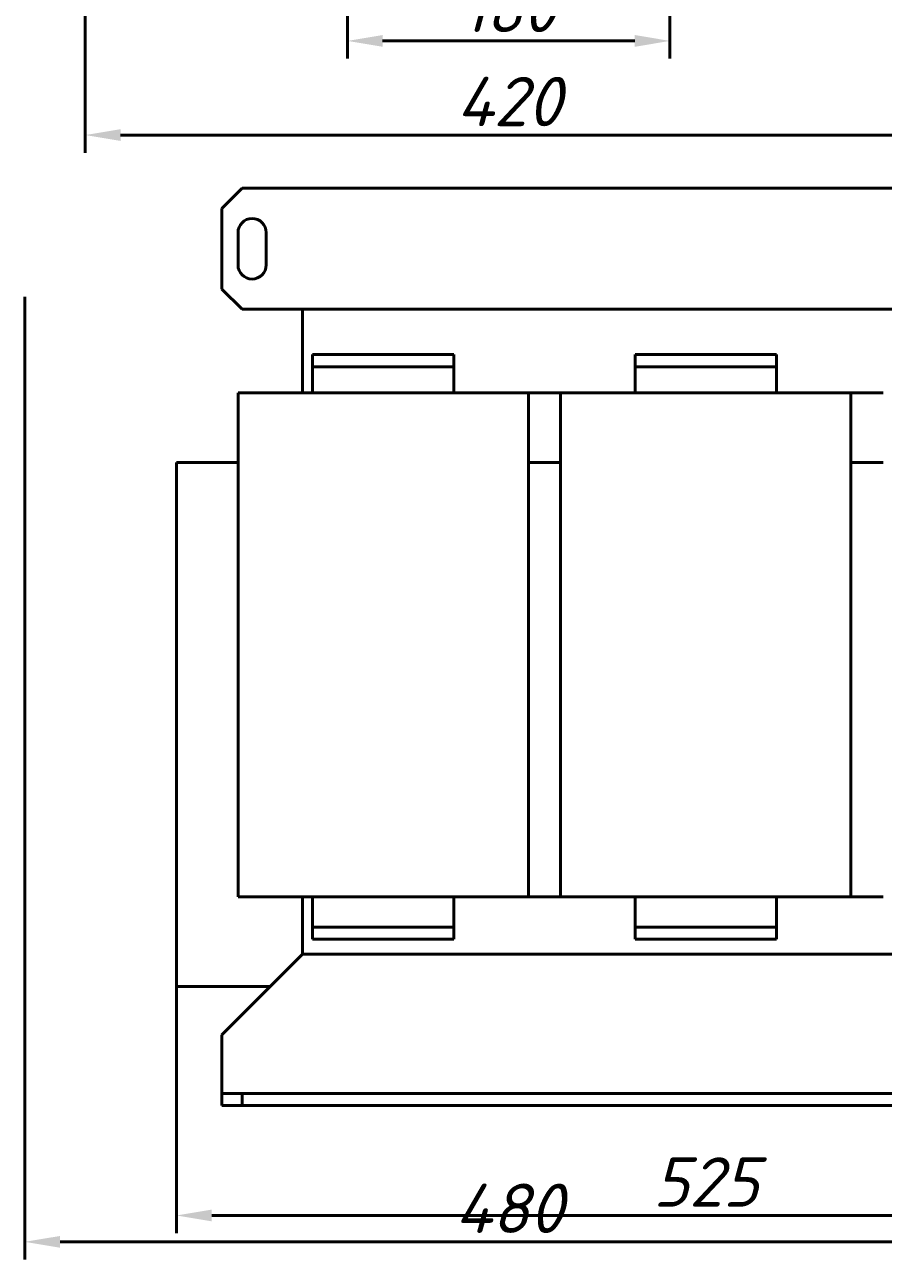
# Model space of a CAD drawing. Header units: millimetres. Extents: x 407 to 2117, y -636 to 1281.
# Tile 2 of 6: x 470 to 896, y 5 to 619. Entities that reach past the tile are written whole.
import ezdxf

# ---------------------------------------------------------------- set-up
doc = ezdxf.new("R2010")
doc.units = ezdxf.units.MM
doc.layers.get('Defpoints').update_dxf_attribs({"lineweight": 25})
doc.layers.add('Осн_СБ', color=7, linetype='Continuous', lineweight=50)
doc.styles.add('ГОСТ', font='isocpeui.ttf')
doc.dimstyles.new('ISO-25', dxfattribs={"dimtxt": 3.5, "dimasz": 2.5, "dimexe": 1.25, "dimexo": 0.625, "dimtad": 1, "dimdec": 0, "dimtxsty": 'ГОСТ', "dimcen": 2.5, "dimclrd": 256, "dimclre": 256, "dimclrt": 256, "dimadec": 0, "dimazin": 0, "dimtfac": 1, "dimtdec": 0, "dimtmove": 0, "dimatfit": 3, "dimfxl": 1, "dimlwd": -1, "dimlwe": -1, "dimarcsym": 0})

# ---------------------------------------------------------------- blocks, each defined once
blk = doc.blocks.new('*D318')
at = {"layer": 'Defpoints', "color": 0, "transparency": 16777216}
for p in [(470.3, 488.39), (950.3, 488.39), (545.56, 271.83), (1070.56, 271.83), (1070.56, 28.27), (950.3, 15.2)]:
    blk.add_point(p, dxfattribs=at)
at = {"layer": 'Осн_СБ', "transparency": 16777216}
for p, q in [((470.3, 484.02), (470.3, 6.45)), ((950.3, 484.02), (950.3, 6.45)), ((545.56, 267.45), (545.56, 19.52)), ((1070.56, 267.45), (1070.56, 19.52)), ((563.06, 28.27), (1053.06, 28.27)), ((487.8, 15.2), (932.8, 15.2))]:
    blk.add_line(p, q, dxfattribs=at)
for points in [[(563.06, 31.19), (563.06, 25.36), (545.56, 28.27)], [(1053.06, 31.19), (1053.06, 25.36), (1070.56, 28.27)], [(487.8, 18.11), (487.8, 12.28), (470.3, 15.2)], [(932.8, 18.11), (932.8, 12.28), (950.3, 15.2)]]:
    blk.add_solid(points, dxfattribs=at)
at = {"layer": 'Осн_СБ', "transparency": 16777216, "char_height": 24.5, "attachment_point": 5, "style": 'ГОСТ'}
for s, insert in [('525', (808.06, 44.9)), ('480', (710.3, 31.82))]:
    blk.add_mtext(s, dxfattribs=dict(at, insert=insert))
blk = doc.blocks.new('*D319')
at = {"layer": 'Defpoints', "color": 0, "transparency": 16777216}
for p in [(630.3, 811.27), (790.3, 811.27), (790.3, 610.95), (808.06, -144.27), (1120.74, -144.27), (808.06, -636.27)]:
    blk.add_point(p, dxfattribs=at)
at = {"layer": 'Осн_СБ', "transparency": 16777216}
for p, q in [((630.3, 806.89), (630.3, 602.2)), ((790.3, 806.89), (790.3, 602.2)), ((647.8, 610.95), (772.8, 610.95)), ((812.43, -144.27), (1129.49, -144.27)), ((1120.74, -618.77), (1120.74, -161.77)), ((812.43, -636.27), (1129.49, -636.27))]:
    blk.add_line(p, q, dxfattribs=at)
for points in [[(647.8, 613.87), (647.8, 608.03), (630.3, 610.95)], [(772.8, 613.87), (772.8, 608.03), (790.3, 610.95)], [(1117.82, -161.77), (1123.66, -161.77), (1120.74, -144.27)], [(1117.82, -618.77), (1123.66, -618.77), (1120.74, -636.27)]]:
    blk.add_solid(points, dxfattribs=at)
at = {"layer": 'Осн_СБ', "transparency": 16777216, "insert": (710.3, 627.57), "char_height": 24.5, "attachment_point": 5, "style": 'ГОСТ'}
blk.add_mtext('160', dxfattribs=at)
at = {"layer": 'Осн_СБ', "transparency": 16777216, "insert": (1104.11, -390.27), "char_height": 24.5, "attachment_point": 5, "rotation": 90, "style": 'ГОСТ'}
blk.add_mtext('492', dxfattribs=at)
blk = doc.blocks.new('*D320')
at = {"layer": 'Defpoints', "color": 0, "transparency": 16777216}
for p in [(1849.35, 914.3), (2108.14, 914.3), (500.3, 811.27), (920.3, 811.27), (920.3, 564.25), (1735.35, 459.3)]:
    blk.add_point(p, dxfattribs=at)
at = {"layer": 'Осн_СБ', "transparency": 16777216}
for p, q in [((1853.72, 914.3), (2116.89, 914.3)), ((2108.14, 476.8), (2108.14, 896.8)), ((500.3, 806.89), (500.3, 555.5)), ((920.3, 806.89), (920.3, 555.5)), ((517.8, 564.25), (902.8, 564.25)), ((1739.72, 459.3), (2116.89, 459.3))]:
    blk.add_line(p, q, dxfattribs=at)
for points in [[(2105.22, 896.8), (2111.05, 896.8), (2108.14, 914.3)], [(517.8, 567.17), (517.8, 561.33), (500.3, 564.25)], [(902.8, 567.17), (902.8, 561.33), (920.3, 564.25)], [(2105.22, 476.8), (2111.05, 476.8), (2108.14, 459.3)]]:
    blk.add_solid(points, dxfattribs=at)
at = {"layer": 'Осн_СБ', "transparency": 16777216, "insert": (2091.51, 686.8), "char_height": 24.5, "attachment_point": 5, "rotation": 90, "style": 'ГОСТ'}
blk.add_mtext('455', dxfattribs=at)
at = {"layer": 'Осн_СБ', "transparency": 16777216, "insert": (710.3, 580.88), "char_height": 24.5, "attachment_point": 5, "style": 'ГОСТ'}
blk.add_mtext('420', dxfattribs=at)

msp = doc.modelspace()

# ---------------------------------------------------------------- linework, layer by layer
at = {"layer": 'Осн_СБ'}
for p, q in [((568.06, 527.83), (578.06, 537.83)), ((1038.06, 537.83), (578.06, 537.83)), ((568.06, 527.83), (568.06, 487.83)), ((576.06, 499.83), (576.06, 515.83)), ((590.06, 515.83), (590.06, 499.83)), ((578.06, 477.83), (568.06, 487.83)), ((578.06, 477.83), (1038.06, 477.83)), ((608.06, 436.33), (608.06, 477.83)), ((613.06, 449.33), (613.06, 455.33)), ((613.06, 455.33), (683.06, 455.33)), ((683.06, 449.33), (683.06, 455.33)), ((773.06, 449.33), (773.06, 455.33)), ((773.06, 455.33), (843.06, 455.33)), ((843.06, 449.33), (843.06, 455.33)), ((613.06, 436.33), (613.06, 449.33)), ((613.06, 449.33), (683.06, 449.33)), ((683.06, 436.33), (683.06, 449.33)), ((773.06, 436.33), (773.06, 449.33)), ((773.06, 449.33), (843.06, 449.33)), ((843.06, 436.33), (843.06, 449.33)), ((586.06, 436.33), (576.06, 436.33)), ((576.06, 436.33), (576.06, 186.33)), ((586.06, 436.33), (710.06, 436.33)), ((720.06, 436.33), (710.06, 436.33)), ((720.06, 186.33), (720.06, 436.33)), ((720.06, 436.33), (736.06, 436.33)), ((746.06, 436.33), (736.06, 436.33)), ((736.06, 436.33), (736.06, 186.33)), ((746.06, 436.33), (870.06, 436.33)), ((880.06, 436.33), (870.06, 436.33)), ((880.06, 186.33), (880.06, 436.33)), ((880.06, 436.33), (896.06, 436.33)), ((576.06, 401.83), (545.56, 401.83)), ((545.56, 141.83), (545.56, 401.83)), ((720.06, 401.83), (736.06, 401.83)), ((880.06, 401.83), (896.06, 401.83)), ((586.06, 186.33), (576.06, 186.33)), ((586.06, 186.33), (710.06, 186.33)), ((608.06, 157.83), (608.06, 186.33)), ((613.06, 186.33), (613.06, 171.33)), ((683.06, 186.33), (613.06, 186.33)), ((683.06, 186.33), (683.06, 171.33)), ((720.06, 186.33), (710.06, 186.33)), ((720.06, 186.33), (736.06, 186.33)), ((746.06, 186.33), (736.06, 186.33)), ((746.06, 186.33), (870.06, 186.33)), ((773.06, 186.33), (773.06, 171.33)), ((843.06, 186.33), (773.06, 186.33)), ((843.06, 186.33), (843.06, 171.33)), ((880.06, 186.33), (870.06, 186.33)), ((880.06, 186.33), (896.06, 186.33)), ((683.06, 171.33), (613.06, 171.33)), ((613.06, 171.33), (613.06, 165.33)), ((683.06, 171.33), (683.06, 165.33)), ((773.06, 171.33), (773.06, 165.33)), ((843.06, 171.33), (773.06, 171.33)), ((843.06, 171.33), (843.06, 165.33)), ((683.06, 165.33), (613.06, 165.33)), ((843.06, 165.33), (773.06, 165.33)), ((608.06, 157.83), (568.06, 117.83)), ((608.06, 157.83), (1008.06, 157.83)), ((592.06, 141.83), (545.56, 141.83)), ((568.06, 88.83), (568.06, 117.83)), ((578.06, 88.83), (568.06, 88.83)), ((568.06, 88.83), (568.06, 82.83)), ((578.06, 82.83), (578.06, 88.83)), ((578.06, 88.83), (1038.06, 88.83)), ((568.06, 82.83), (578.06, 82.83)), ((578.06, 82.83), (1038.06, 82.83))]:
    msp.add_line(p, q, dxfattribs=at)
for centre, start, end in [((583.06, 515.83), 0, 180), ((583.06, 499.83), 180, 0)]:
    msp.add_arc(centre, 7, start, end, dxfattribs=at)

# ---------------------------------------------------------------- dimensions: what is measured, and where the dimension line sits
for base, p1, p2, picture, middle in [((2108.14, 914.3), (1735.35, 459.3), (1849.35, 914.3), '*D320', (2091.51, 686.8)), ((1120.74, -144.27), (808.06, -636.27), (808.06, -144.27), '*D319', (1104.11, -390.27))]:
    dim = msp.add_linear_dim(base=base, p1=p1, p2=p2, angle=90, dimstyle='ISO-25', dxfattribs=at)
    dim.commit()
    dim.dimension.update_dxf_attribs({"geometry": picture, "text_midpoint": middle})
dim = msp.add_linear_dim(base=(1070.56, 28.27), p1=(545.56, 271.83), p2=(1070.56, 271.83), dimstyle='ISO-25', dxfattribs=at)
dim.commit()
dim.dimension.update_dxf_attribs({"geometry": '*D318', "text_midpoint": (808.06, 44.9)})

doc.saveas('drawing.dxf')
